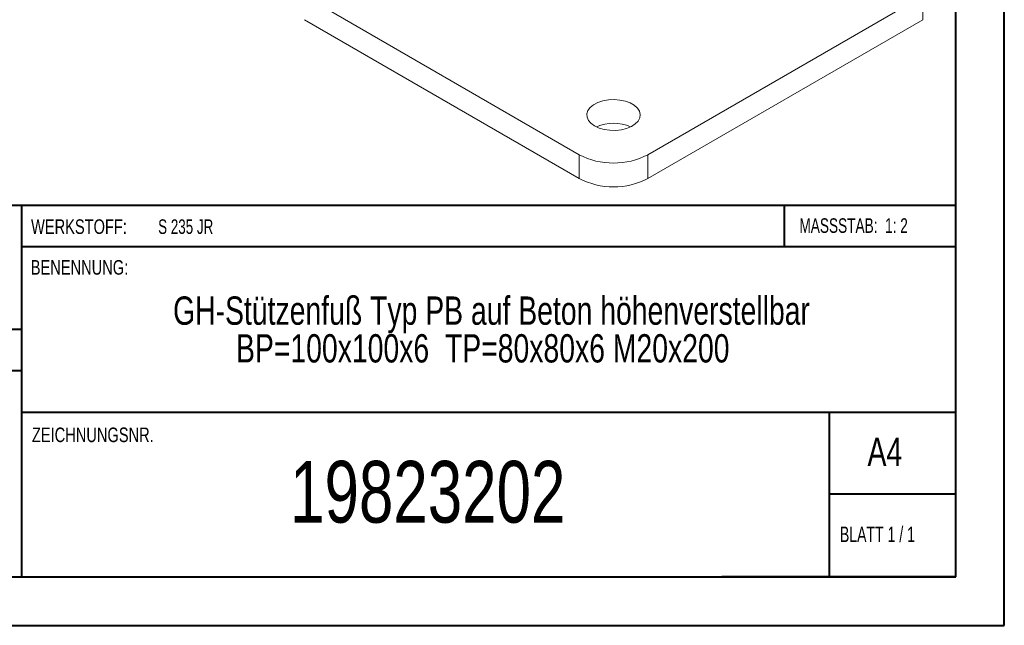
# Model space of a CAD drawing. Header units: millimetres. Extents: x 0 to 210, y 0 to 297.
# Tile 2 of 38: x 109 to 210, y 0 to 62. Entities that reach past the tile are written whole.
import ezdxf

# ---------------------------------------------------------------- set-up
doc = ezdxf.new("R2010")
doc.units = ezdxf.units.MM
doc.styles.add('SLDTEXTSTYLE0', font='TXT', dxfattribs={"width": 0.75})
doc.styles.add('SLDTEXTSTYLE1', font='TXT', dxfattribs={"width": 0.681818})
doc.styles.add('SLDTEXTSTYLE2', font='TXT', dxfattribs={"width": 0.7})
doc.styles.add('SLDTEXTSTYLE3', font='TXT', dxfattribs={"width": 0.6875})

# ---------------------------------------------------------------- blocks, each defined once
blk = doc.blocks.new('SW_NOTE_1')
at = {"color": 0, "linetype": 'Continuous', "lineweight": 0, "char_height": 2.9104, "attachment_point": 2, "style": 'SLDTEXTSTYLE0'}
for s, insert in [('GH-Stützenfuß Typ PB auf Beton höhenverstellbar', (45.34, 3.75)), ('BP=100x100x6  TP=80x80x6 M20x200', (44.44, -0.13))]:
    blk.add_mtext(s, dxfattribs=dict(at, insert=insert))

msp = doc.modelspace()

# ---------------------------------------------------------------- linework, layer by layer
at = {"color": 7, "linetype": 'Continuous', "lineweight": 40}
for p, q in [((210.08, 0.21), (210.08, 297.21)), ((205.08, 5.21), (205.08, 292.21)), ((205.08, 43.37), (10.11, 43.37)), ((108.91, 43.37), (108.91, 5.12)), ((187.47, 39.12), (187.47, 43.37)), ((205.08, 39.12), (108.91, 39.12)), ((108.91, 30.62), (10.11, 30.62)), ((108.91, 26.37), (10.11, 26.37)), ((108.91, 22.12), (205.08, 22.12)), ((192.08, 5.21), (192.08, 22.21)), ((205.08, 13.71), (192.08, 13.71)), ((10.08, 5.21), (205.08, 5.21)), ((205.08, 5.21), (180.99, 5.21)), ((0.08, 0.21), (210.08, 0.21))]:
    msp.add_line(p, q, dxfattribs=at)
at = {"color": 7, "linetype": 'Continuous', "lineweight": 15}
for p, q in [((138.04, 64.94), (166.32, 48.61)), ((173.4, 48.61), (201.68, 64.94)), ((201.68, 62.49), (201.68, 64.94)), ((138.04, 62.49), (166.32, 46.16)), ((173.4, 46.16), (201.68, 62.49)), ((166.32, 46.16), (166.32, 48.61)), ((173.4, 48.61), (173.4, 46.16))]:
    msp.add_line(p, q, dxfattribs=at)
at = {"color": 7, "linetype": 'Continuous', "lineweight": 15, "flags": 128}
msp.add_lwpolyline([(167.91, 51.57), (168.38, 51.35), (168.91, 51.2), (169.49, 51.12), (170.08, 51.11), (170.67, 51.17), (171.21, 51.31), (171.7, 51.51), (172.09, 51.77), (172.39, 52.06), (172.56, 52.39), (172.61, 52.74), (172.53, 53.08), (172.32, 53.4), (172, 53.69), (171.58, 53.93), (171.08, 54.11), (170.52, 54.23), (169.93, 54.28), (169.34, 54.25), (168.77, 54.15), (168.26, 53.98), (167.81, 53.75), (167.47, 53.47), (167.23, 53.16), (167.12, 52.82), (167.13, 52.48), (167.28, 52.14), (167.54, 51.84), (167.91, 51.57)], dxfattribs=at)
at = {"color": 7, "linetype": 'Continuous', "lineweight": 15}
for centre, radius, start, end in [((169.86, 47.53), 4.31, 66.0544, 113.9456), ((169.86, 55.37), 7.63, 242.391, 297.609), ((169.86, 52.92), 7.63, 242.391, 297.609)]:
    msp.add_arc(centre, radius, start, end, dxfattribs=at)

# ---------------------------------------------------------------- block references
at = {"color": 7, "linetype": 'Continuous', "lineweight": 0}
msp.add_blockref('SW_NOTE_1', (111.96, 30.28), dxfattribs=at)

# ---------------------------------------------------------------- texts
for s, insert, char_height, attachment_point, style in [('WERKSTOFF:', (109.91, 41.96), 1.5, 1, 'SLDTEXTSTYLE0'), ('S 235 JR', (122.99, 41.96), 1.5, 1, 'SLDTEXTSTYLE3'), ('MASSSTAB:  1: 2', (188.99, 42.07), 1.5, 1, 'SLDTEXTSTYLE2'), ('BENENNUNG:', (109.88, 37.77), 1.5, 1, 'SLDTEXTSTYLE0'), ('ZEICHNUNGSNR.', (110, 20.55), 1.5, 1, 'SLDTEXTSTYLE0'), ('A4', (196, 19.52), 2.91, 1, 'SLDTEXTSTYLE0'), ('19823202', (150.74, 17.12), 6.35, 2, 'SLDTEXTSTYLE0'), ('BLATT 1 / 1', (193.16, 10.36), 1.5875, 1, 'SLDTEXTSTYLE1')]:
    msp.add_mtext(s, dxfattribs=dict(at, insert=insert, char_height=char_height, attachment_point=attachment_point, style=style))

doc.saveas('drawing.dxf')
